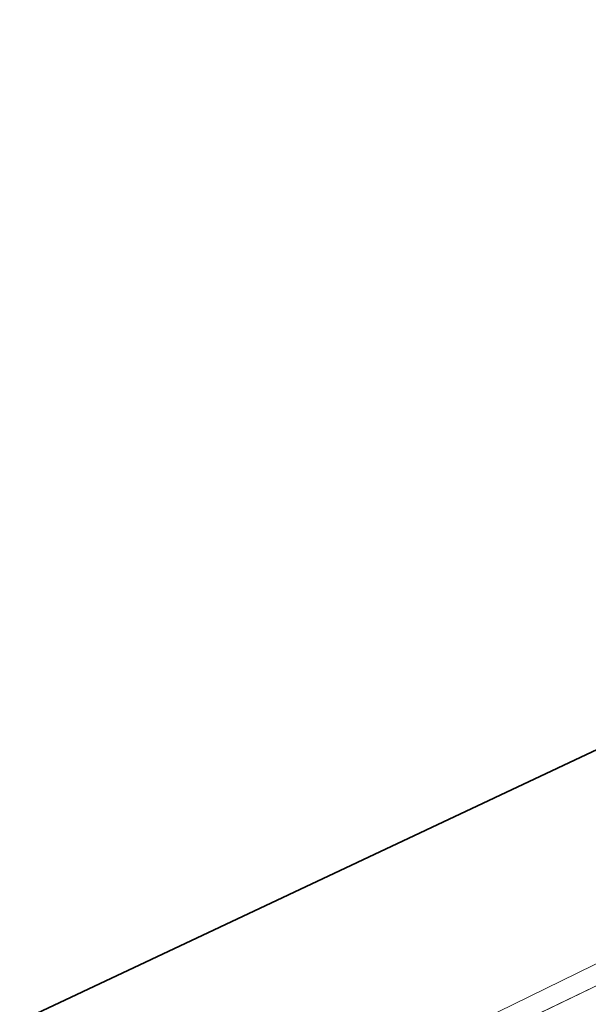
# Model space of a CAD drawing. Header units: metres. Extents: x 163543 to 168130, y 402678 to 405437.
# Tile 60 of 256: x 164408 to 164421, y 403420 to 403444. Entities that reach past the tile are written whole.
import ezdxf

# ---------------------------------------------------------------- set-up
doc = ezdxf.new("R2010")
doc.units = ezdxf.units.M
doc.layers.add('X-CA190022.004-UO-ARC_Arcering$0$N-GV-GR-GRAS-A-200 GRASMENGSEL 01 KRUIDENMENGSEL', color=44, linetype='Continuous', lineweight=18, transparency=0.5)
for name, color, linetype, lineweight in [('X-CA190022.004-UO-BGT_Ondergrond$0$GE_201_SHDHek_Lijn_GEM', 253, 'X-CA190022.004-UO-BGT_Ondergrond$0$Hekwerk', 9), ('X-CA190022.004-UO-BGT_Ondergrond$0$GE_367_OWGBerm_groenvoorziening_grasenk_GEM', 253, 'Continuous', 9), ('X-CA190022.004-UO-BGT_Ondergrond$0$GE_401_OTDErf_Vlak_GEM', 253, 'Continuous', 9), ('X-CA190022.004-UO-BGT_Ondergrond$0$GE_601_PNDgrondvlakpand_Vlak_MV_GEM', 34, 'Continuous', 35), ('X-CA190022.004-UO-KAD_Percelen$0$B-WE-KG-GRENS_PERCEEL-GV', 150, 'Continuous', 9)]:
    doc.layers.add(name, color=color, linetype=linetype, lineweight=lineweight)
doc.linetypes.add('X-CA190022.004-UO-BGT_Ondergrond$0$Hekwerk', pattern='A,5,-1.5,[2,dgnlstyle-Veghel.shx,S=0.007936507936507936,R=0,X=0,Y=0],-1.5', length=8)

msp = doc.modelspace()

# ---------------------------------------------------------------- hatches: boundary and pattern name
at = {"layer": 'X-CA190022.004-UO-ARC_Arcering$0$N-GV-GR-GRAS-A-200 GRASMENGSEL 01 KRUIDENMENGSEL'}
h = msp.add_hatch(dxfattribs=at)
h.set_pattern_fill('AGR-GRAS_02-SO', color=256, scale=0.1, pattern_type=2)
h.set_pattern_definition([(0, (0, 0), (1, 1), [0.25, -0.75]), (0, (0.5499999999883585, 0.5999999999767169), (1, 1), [0.25, -0.75]), (90, (0.1000000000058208, 0.3499999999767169), (-1, 1), [0.25, -0.75]), (90, (0.5, 0.7000000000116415), (-1, 1), [0.25, -0.75]), (45, (0.2000000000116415, 0.7000000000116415), (0, 1.000000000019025), [0.25, -1.164213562]), (135, (0.5499999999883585, 0), (-1.000000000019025, 0), [0.25, -1.164213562]), (26.56505119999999, (0.25, 0.2999999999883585), (1.000000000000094, 4.000644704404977e-10), [0.25, -1.986067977]), (26.56505119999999, (0.7000000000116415, 0.7999999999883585), (1.000000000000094, 4.000644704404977e-10), [0.25, -1.986067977]), (63.43494882, (0.7000000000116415, 0), (5.099862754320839e-11, 1.000000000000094), [0.2499999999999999, -1.986067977]), (63.43494882, (0.25, 0.4500000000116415), (5.099862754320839e-11, 1.000000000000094), [0.2499999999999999, -1.986067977]), (63.43494882, (0.6000000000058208, 0.2000000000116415), (5.099862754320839e-11, 1.000000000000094), [0.2499999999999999, -1.986067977]), (116.5650512, (0, 0.5499999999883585), (-4.000648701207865e-10, 1.000000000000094), [0.2499999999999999, -1.986067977]), (153.43494882, (0.2000000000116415, 0.1500000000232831), (-1.000000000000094, 5.099898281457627e-11), [0.25, -1.986067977])])
edge = h.paths.add_edge_path()
edge.add_line((164426.6172984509, 403420.1199052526), (164425.9477276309, 403421.4587308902))
edge.add_line((164425.9477276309, 403421.4587308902), (164396.6507062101, 403407.1993511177))
edge.add_line((164396.6507062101, 403407.1993511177), (164370.3216198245, 403394.2254529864))
edge.add_line((164370.3216198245, 403394.2254529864), (164348.1205261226, 403382.4069603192))
edge.add_line((164348.1205261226, 403382.4069603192), (164330.424991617, 403372.8461493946))
edge.add_line((164330.424991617, 403372.8461493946), (164319.1615059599, 403366.391111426))
edge.add_line((164319.1615059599, 403366.391111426), (164296.1681085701, 403352.5166521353))
edge.add_line((164296.1681085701, 403352.5166521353), (164273.3605156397, 403337.8072618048))
edge.add_line((164273.3605156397, 403337.8072618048), (164265.4739187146, 403332.5327219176))
edge.add_line((164265.4739187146, 403332.5327219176), (164256.8799450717, 403326.6287728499))
edge.add_line((164256.8799450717, 403326.6287728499), (164249.63316697, 403321.4803545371))
edge.add_line((164249.63316697, 403321.4803545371), (164244.342760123, 403317.7210371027))
edge.add_line((164244.342760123, 403317.7210371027), (164240.1558737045, 403314.6566996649))
edge.add_line((164240.1558737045, 403314.6566996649), (164232.7073893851, 403309.2031836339))
edge.add_line((164232.7073893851, 403309.2031836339), (164214.7821775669, 403295.6587971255))
edge.add_line((164214.7821775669, 403295.6587971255), (164201.5995901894, 403285.1971440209))
edge.add_arc((164265.93847002, 403204.1245929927), 103.4999999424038, 128.4353872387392, 130.6698017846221)
edge.add_line((164198.4876512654, 403282.6270581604), (164199.7611005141, 403281.0756526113))
edge.add_line((164199.7611005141, 403281.0756526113), (164205.0320948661, 403285.7871757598))
edge.add_arc((164271.6752031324, 403211.2305119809), 99.99999996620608, 128.4353872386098, 131.7922080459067, ccw=False)
edge.add_line((164209.5120342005, 403289.5614791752), (164215.7006745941, 403294.4727615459))
edge.add_line((164215.7006745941, 403294.4727615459), (164233.6026468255, 403307.9995880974))
edge.add_line((164233.6026468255, 403307.9995880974), (164241.0419990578, 403313.4464179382))
edge.add_line((164241.0419990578, 403313.4464179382), (164245.2201891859, 403316.5043906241))
edge.add_line((164245.2201891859, 403316.5043906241), (164250.5020305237, 403320.2576214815))
edge.add_line((164250.5020305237, 403320.2576214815), (164257.7390509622, 403325.3991075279))
edge.add_line((164257.7390509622, 403325.3991075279), (164266.315577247, 403331.2910704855))
edge.add_line((164266.315577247, 403331.2910704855), (164274.1840113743, 403336.5534631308))
edge.add_line((164274.1840113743, 403336.5534631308), (164296.9622607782, 403351.2439288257))
edge.add_line((164296.9622607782, 403351.2439288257), (164319.9220043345, 403365.0980810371))
edge.add_line((164319.9220043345, 403365.0980810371), (164331.1545393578, 403371.535381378))
edge.add_line((164331.1545393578, 403371.535381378), (164348.8294735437, 403381.0850620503))
edge.add_line((164348.8294735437, 403381.0850620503), (164371.0057235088, 403392.8903294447))
edge.add_line((164371.0057235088, 403392.8903294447), (164397.3105136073, 403405.8522553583))
edge.add_line((164397.3105136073, 403405.8522553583), (164426.6172984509, 403420.1199052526))

# ---------------------------------------------------------------- linework, layer by layer
at = {"layer": 'X-CA190022.004-UO-BGT_Ondergrond$0$GE_201_SHDHek_Lijn_GEM'}
msp.add_line((164425.803, 403423.104), (164407.616, 403414.349), dxfattribs=at)
at = {"layer": 'X-CA190022.004-UO-BGT_Ondergrond$0$GE_367_OWGBerm_groenvoorziening_grasenk_GEM', "flags": 128}
msp.add_lwpolyline([(164158.219, 403255.1390000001), (164171.084, 403263.999), (164179.494, 403270.1770000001), (164194.84, 403282.196), (164211.087, 403295.268), (164231.111, 403310.634), (164235.52, 403313.512), (164245.67, 403321.126), (164272.398, 403339.903), (164288.143, 403349.736), (164298.889, 403356.556), (164334.793, 403377.305), (164364.293, 403392.58), (164387.358, 403404.682), (164390.724, 403406.448), (164393.105, 403407.697), (164407.616, 403414.349), (164425.803, 403423.104), (164434.433, 403427.217), (164453.635, 403436.286), (164460.737, 403439.749), (164463.143, 403440.873), (164465.039, 403441.76)], dxfattribs=at)
at = {"layer": 'X-CA190022.004-UO-BGT_Ondergrond$0$GE_401_OTDErf_Vlak_GEM', "flags": 128}
for points in [[(164434.276, 403477.925), (164461.218, 403445.485), (164460.688, 403445.214), (164463.143, 403440.873), (164460.737, 403439.749), (164453.635, 403436.286), (164434.433, 403427.217), (164425.803, 403423.104), (164407.616, 403414.349), (164393.105, 403407.697), (164390.724, 403406.448), (164387.358, 403404.682), (164364.293, 403392.58), (164334.793, 403377.305), (164298.889, 403356.556)], [(164421.761, 403466.361), (164425.432, 403469.756), (164446.112, 403447.391), (164445.298, 403446.627), (164448.239, 403443.423), (164447.966, 403439.1060000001), (164432.441, 403431.7420000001), (164431.438, 403431.266), (164430.171, 403432.657), (164427.425, 403430.135), (164426.84, 403430.7800000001), (164423.621, 403427.638), (164404.299, 403418.545), (164388.486, 403435.659), (164421.761, 403466.361)]]:
    msp.add_lwpolyline(points, dxfattribs=at)
at = {"layer": 'X-CA190022.004-UO-BGT_Ondergrond$0$GE_601_PNDgrondvlakpand_Vlak_MV_GEM', "flags": 128}
msp.add_lwpolyline([(164421.761, 403466.361), (164425.432, 403469.756), (164446.112, 403447.391), (164445.298, 403446.627), (164448.239, 403443.423), (164447.966, 403439.1060000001), (164432.441, 403431.7420000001), (164431.438, 403431.266), (164430.171, 403432.657), (164427.425, 403430.135), (164426.84, 403430.7800000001), (164423.621, 403427.638), (164404.299, 403418.545), (164388.486, 403435.659), (164421.761, 403466.361)], dxfattribs=at)
at = {"layer": 'X-CA190022.004-UO-KAD_Percelen$0$B-WE-KG-GRENS_PERCEEL-GV', "flags": 128}
msp.add_lwpolyline([(164414.532, 403468.035), (164392.43, 403447.617), (164373.258, 403429.906), (164388.35, 403413.494), (164393.545, 403407.844), (164395.494, 403408.832), (164443.895, 403432.527), (164450.635, 403435.456), (164461.223, 403440.276), (164464.658, 403441.585), (164430.171, 403482.483)], close=True, dxfattribs=at)
msp.add_lwpolyline([(164320.335, 403360.055), (164334.113, 403367.893), (164347.324, 403375.205), (164360.621, 403382.207), (164387.566, 403395.736), (164459.04, 403430.474), (164469.708, 403435.65), (164464.658, 403441.585), (164461.223, 403440.276), (164450.635, 403435.456), (164443.895, 403432.527), (164395.494, 403408.832), (164393.545, 403407.844), (164337.189, 403378.787), (164334.483, 403377.392), (164299.052, 403356.496)], dxfattribs=at)

doc.saveas('drawing.dxf')
